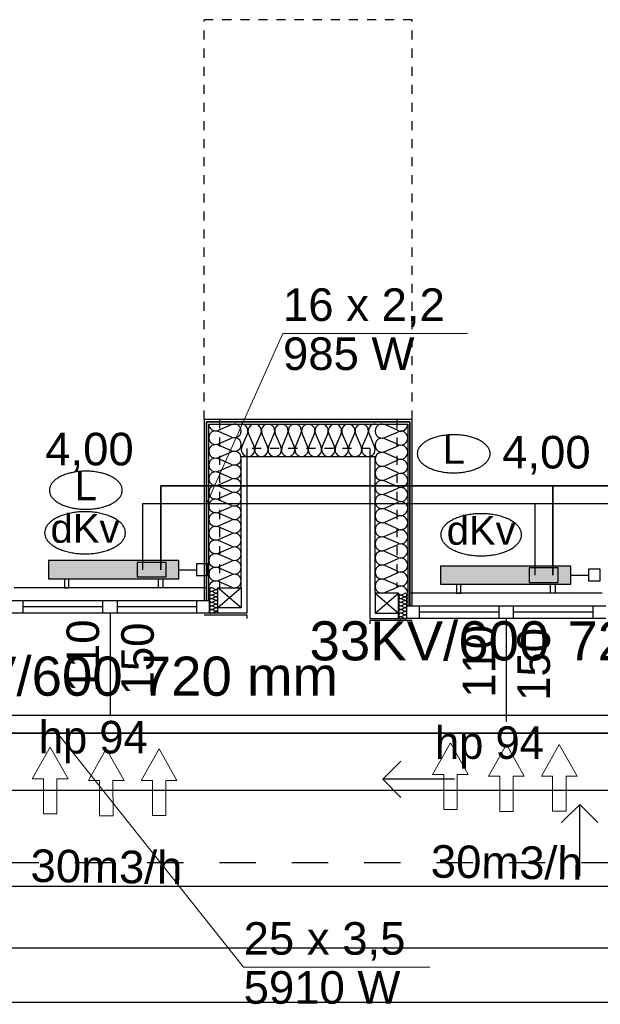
# Model space of a CAD drawing. Header units: millimetres. Extents: x 45180 to 119519, y 31297 to 302414.
# Tile 72 of 97: x 73015 to 76225, y 240488 to 245930. Entities that reach past the tile are written whole.
import ezdxf
from ezdxf.lldxf.tags import DXFTag

# ---------------------------------------------------------------- set-up
doc = ezdxf.new("R2010")
doc.units = ezdxf.units.MM
doc.header["$MEASUREMENT"] = 0
doc.linetypes.add('Hidden Line', pattern=[100, 50, -50])
doc.linetypes.add('Przerywana', pattern=[400, 200, -200])
doc.layers.get('0').update_dxf_attribs({"color": 252})
for name, color, linetype in [('#opisy', 7, 'Continuous'), ('#podkład', 252, 'Continuous'), ('IS_Armatura_podłączeniowa_grz._dolnozas.', 7, 'SOLID'), ('IS_Armatura_Therm', 7, 'SOLID'), ('IS_Grafika', 7, 'SOLID'), ('IS_Grzejniki_Plan_rzut', 7, 'SOLID'), ('IS_Opisy_działek_Therm', 7, 'SOLID'), ('IS_Text_Armatury_Therm', 7, 'Continuous'), ('IS_Text_Odbiornikow_Therm', 7, 'Continuous')]:
    doc.layers.add(name, color=color, linetype=linetype)
doc.layers.add('IS_Powrót', color=5, linetype='DASHDOT', lineweight=35)
doc.layers.add('IS_Zasilanie', color=1, linetype='SOLID', lineweight=30)
doc.styles.add('ARIAL', font='arial.ttf', dxfattribs={"width": 0.75})
doc.styles.add('GENERATED_STYLE_5', font='txt')
doc.styles.get("Standard").update_dxf_attribs({"font": 'arial.ttf', "bigfont": 'BIGFONT.SHX'})
tags = doc.linetypes.add('DASHDOT', pattern=[20, 10, -5, 0, -5]).pattern_tags.tags
tags[10:11] = [DXFTag(74, 4), DXFTag(75, 0), DXFTag(340, '0'), DXFTag(46, 0.0), DXFTag(50, 0.0), DXFTag(44, 0.0), DXFTag(45, 0.0)]
tags[8:9] = [DXFTag(74, 4), DXFTag(75, 0), DXFTag(340, '0'), DXFTag(46, 0.0), DXFTag(50, 0.0), DXFTag(44, 0.0), DXFTag(45, 0.0)]
tags[6:7] = [DXFTag(74, 4), DXFTag(75, 0), DXFTag(340, '0'), DXFTag(46, 0.0), DXFTag(50, 0.0), DXFTag(44, 0.0), DXFTag(45, 0.0)]
tags[4:5] = [DXFTag(74, 4), DXFTag(75, 0), DXFTag(340, '0'), DXFTag(46, 0.0), DXFTag(50, 0.0), DXFTag(44, 0.0), DXFTag(45, 0.0)]
tags = doc.linetypes.add('SOLID', pattern=[10, 10, 0]).pattern_tags.tags
tags[6:7] = [DXFTag(74, 4), DXFTag(75, 0), DXFTag(340, '0'), DXFTag(46, 0.0), DXFTag(50, 0.0), DXFTag(44, 0.0), DXFTag(45, 0.0)]
tags[4:5] = [DXFTag(74, 4), DXFTag(75, 0), DXFTag(340, '0'), DXFTag(46, 0.0), DXFTag(50, 0.0), DXFTag(44, 0.0), DXFTag(45, 0.0)]

# ---------------------------------------------------------------- blocks, each defined once
blk = doc.blocks.new('E210168')
at = {"color": 7, "lineweight": 13}
for p, q in [((19.41, 19.75), (19.41, 13.6)), ((19.41, 19.75), (36.98, 9.88)), ((19.41, 0), (36.98, 9.88)), ((19.41, 6.15), (19.41, 0))]:
    blk.add_line(p, q, dxfattribs=at)
blk.add_lwpolyline([(19.41, 13.6), (0, 13.6), (0, 6.15), (19.41, 6.15)], dxfattribs=at)

msp = doc.modelspace()

# ---------------------------------------------------------------- hatches: boundary and pattern name
at = {"layer": 'IS_Grzejniki_Plan_rzut', "ltscale": 10}
for points in [[(73174.4, 242840), (73894.4, 242840), (73894.4, 242940), (73174.4, 242940)], [(75342, 242810), (76062, 242810), (76062, 242910), (75342, 242910)]]:
    msp.add_hatch(color=251, dxfattribs=at).paths.add_polyline_path(points)

# ---------------------------------------------------------------- linework, layer by layer
at = {"layer": '#podkład', "linetype": 'Hidden Line'}
for p, q in [((74035, 243720), (74035, 245930)), ((75185, 245930), (74035, 245930)), ((75185, 243720), (75185, 245930)), ((74120, 243720), (74120, 242790)), ((75100, 243720), (75100, 242790)), ((74950, 243560), (74270, 243560))]:
    msp.add_line(p, q, dxfattribs=at)
at = {"layer": '#podkład', "linetype": 'Continuous'}
for p, q in [((75185, 243720), (74035, 243720)), ((74035, 243720), (74035, 242720)), ((75172.5, 243707.5), (74047.5, 243707.5)), ((74047.5, 243707.5), (75172.5, 243707.5)), ((74047.5, 243707.5), (74047.5, 242720)), ((74047.5, 242720), (74047.5, 243707.5)), ((75172.5, 242690), (75172.5, 243707.5)), ((75172.5, 243707.5), (75172.5, 242690)), ((75185, 242690), (75185, 243720)), ((74060, 243695), (75160, 243695)), ((74060, 242720), (74060, 243695)), ((74113.6, 243660.5), (74186.4, 243691.8)), ((74186.4, 243622.8), (74113.6, 243654.1)), ((75106.4, 243659.3), (75033.6, 243691.7)), ((75033.6, 243620.4), (75106.4, 243652.8)), ((75160, 243695), (75160, 242690)), ((74113.6, 243585), (74186.4, 243616.4)), ((74243.1, 243568.6), (74273.9, 243641.4)), ((74280.1, 243641.4), (74310.9, 243568.6)), ((74317.1, 243568.6), (74347.9, 243641.4)), ((74354.1, 243641.4), (74384.9, 243568.6)), ((74391.1, 243568.6), (74421.9, 243641.4)), ((74428.1, 243641.4), (74458.9, 243568.6)), ((74465.1, 243568.6), (74495.9, 243641.4)), ((74502.1, 243641.4), (74532.9, 243568.6)), ((74539.1, 243568.6), (74569.9, 243641.4)), ((74576.1, 243641.4), (74606.9, 243568.6)), ((74613.1, 243568.6), (74643.9, 243641.4)), ((74650.1, 243641.4), (74680.9, 243568.6)), ((74687.1, 243568.6), (74717.9, 243641.4)), ((74724.1, 243641.4), (74754.9, 243568.6)), ((74761.1, 243568.6), (74791.9, 243641.4)), ((74798.1, 243641.4), (74828.9, 243568.6)), ((74835.1, 243568.6), (74865.9, 243641.4)), ((74872.1, 243641.4), (74902.9, 243568.6)), ((74909.1, 243568.6), (74939.9, 243641.4)), ((74946.1, 243641.4), (74976.9, 243568.6)), ((75106.4, 243581.4), (75033.6, 243613.8)), ((74186.4, 243547.3), (74113.6, 243578.7)), ((74270, 243560), (74270, 242650)), ((74950, 243560), (74950, 242620)), ((75033.6, 243542.4), (75106.4, 243574.9)), ((74113.6, 243509.6), (74186.4, 243541)), ((74186.4, 243471.9), (74113.6, 243503.3)), ((74240, 242790), (74240, 243515)), ((74240, 243515), (74980, 243515)), ((74980, 242760), (74980, 243515)), ((75106.4, 243503.5), (75033.6, 243535.9)), ((75033.6, 243464.5), (75106.4, 243496.9)), ((74113.6, 243434.2), (74186.4, 243465.6)), ((75106.4, 243425.6), (75033.6, 243458)), ((74186.4, 243396.5), (74113.6, 243427.9)), ((74113.6, 243358.8), (74186.4, 243390.2)), ((75033.6, 243386.6), (75106.4, 243419)), ((75106.4, 243347.6), (75033.6, 243380.1)), ((74186.4, 243321.1), (74113.6, 243352.5)), ((75033.6, 243308.7), (75106.4, 243341.1)), ((74113.6, 243283.4), (74186.4, 243314.7)), ((74186.4, 243245.7), (74113.6, 243277)), ((75106.4, 243269.7), (75033.6, 243302.1)), ((74113.6, 243208), (74186.4, 243239.3)), ((75033.6, 243230.8), (75106.4, 243263.2)), ((75106.4, 243191.8), (75033.6, 243224.2)), ((74186.4, 243170.3), (74113.6, 243201.6)), ((74113.6, 243132.5), (74186.4, 243163.9)), ((75033.6, 243152.9), (75106.4, 243185.3)), ((74186.4, 243094.8), (74113.6, 243126.2)), ((75106.4, 243113.9), (75033.6, 243146.3)), ((75033.6, 243074.9), (75106.4, 243107.4)), ((74113.6, 243057.1), (74186.4, 243088.5)), ((75106.4, 243036), (75033.6, 243068.4)), ((74186.4, 243019.4), (74113.6, 243050.8)), ((74113.6, 242981.7), (74186.4, 243013.1)), ((75033.6, 242997), (75106.4, 243029.4)), ((74186.4, 242944), (74113.6, 242975.4)), ((75106.4, 242958.1), (75033.6, 242990.5)), ((75033.6, 242919.1), (75106.4, 242951.5)), ((74113.6, 242906.3), (74186.4, 242937.7)), ((74186.4, 242868.6), (74113.6, 242900)), ((75106.4, 242880.1), (75033.6, 242912.6)), ((74113.6, 242830.9), (74186.4, 242862.2)), ((75033.6, 242841.2), (75106.4, 242873.6)), ((74045, 242790), (72985, 242790)), ((74096.6, 242780.8), (74078.4, 242789.2)), ((74240, 242680), (74110, 242790)), ((74240, 242790), (74110, 242680)), ((74110, 242790), (74240, 242790)), ((74110, 242680), (74110, 242790)), ((74186.4, 242793.2), (74113.6, 242824.5)), ((74240, 242790), (74240, 242680)), ((75106.4, 242802.2), (75033.6, 242834.6)), ((75033.6, 242763.3), (75106.4, 242795.7)), ((74078.4, 242770.8), (74096.6, 242779.2)), ((74096.6, 242760.8), (74078.4, 242769.2)), ((74078.4, 242750.8), (74096.6, 242759.2)), ((74096.6, 242740.8), (74078.4, 242749.2)), ((74078.4, 242730.8), (74096.6, 242739.2)), ((74096.6, 242720.8), (74078.4, 242729.2)), ((74980, 242760), (74980, 242650)), ((75110, 242760), (74980, 242760)), ((74980, 242760), (75110, 242650)), ((74980, 242650), (75110, 242760)), ((75110, 242650), (75110, 242760)), ((75123.4, 242750.8), (75141.6, 242759.2)), ((75141.6, 242740.8), (75123.4, 242749.2)), ((75123.4, 242730.8), (75141.6, 242739.2)), ((75141.6, 242720.8), (75123.4, 242729.2)), ((76235, 242760), (75175, 242760)), ((72965, 242720), (74065, 242720)), ((73035, 242650), (73035, 242720)), ((73475, 242685), (73035, 242685)), ((73475, 242650), (73475, 242720)), ((73555, 242650), (73555, 242720)), ((73995, 242685), (73555, 242685)), ((73995, 242650), (73995, 242720)), ((74035, 242720), (74047.5, 242720)), ((74047.5, 242720), (74060, 242720)), ((74065, 242650), (74065, 242720)), ((74078.4, 242710.8), (74096.6, 242719.2)), ((74096.6, 242700.8), (74078.4, 242709.2)), ((74078.4, 242690.8), (74096.6, 242699.2)), ((74096.6, 242680.8), (74078.4, 242689.2)), ((74078.4, 242670.8), (74096.6, 242679.2)), ((74240, 242680), (74110, 242680)), ((74110, 242650), (74110, 242680)), ((75123.4, 242710.8), (75141.6, 242719.2)), ((75141.6, 242700.8), (75123.4, 242709.2)), ((75123.4, 242690.8), (75141.6, 242699.2)), ((75141.6, 242680.8), (75123.4, 242689.2)), ((75123.4, 242670.8), (75141.6, 242679.2)), ((75155, 242690), (76255, 242690)), ((75155, 242620), (75155, 242690)), ((75160, 242690), (75172.5, 242690)), ((75172.5, 242690), (75185, 242690)), ((75225, 242620), (75225, 242690)), ((75665, 242620), (75665, 242690)), ((75745, 242620), (75745, 242690)), ((76185, 242620), (76185, 242690)), ((74065, 242650), (72965, 242650)), ((73515, 242650), (73515, 242080)), ((74035, 242640), (74270, 242640)), ((74270, 242650), (74065, 242650)), ((74096.6, 242660.8), (74078.4, 242669.2)), ((74078.4, 242650.8), (74096.6, 242659.2)), ((74270, 242640), (74270, 242620)), ((74950, 242620), (75155, 242620)), ((74980, 242650), (75110, 242650)), ((75110, 242620), (75110, 242650)), ((75141.6, 242660.8), (75123.4, 242669.2)), ((75123.4, 242650.8), (75141.6, 242659.2)), ((75141.6, 242640.8), (75123.4, 242649.2)), ((75123.4, 242630.8), (75141.6, 242639.2)), ((75141.6, 242620.8), (75123.4, 242629.2)), ((76255, 242620), (75155, 242620)), ((75665, 242655), (75225, 242655)), ((75705, 242620), (75705, 242050)), ((76185, 242655), (75745, 242655)), ((74950, 242610), (74950, 242590)), ((75185, 242610), (74950, 242610)), ((75022.5, 241731.4), (75122.5, 241831.4)), ((75418.2, 241731.4), (75022.5, 241731.4)), ((75022.5, 241731.4), (75122.5, 241631.4)), ((79050, 241670), (71210, 241670)), ((76110.9, 241592.3), (76010.9, 241492.3)), ((76110.9, 241196.5), (76110.9, 241592.3)), ((76110.9, 241592.3), (76210.9, 241492.3)), ((71210, 241140), (86890, 241140)), ((71210, 240800), (86890, 240800)), ((72110, 240500), (85990, 240500))]:
    msp.add_line(p, q, dxfattribs=at)
at = {"layer": '#podkład', "linetype": 'Przerywana'}
for p, q in [((86320, 241270), (71810, 241270)), ((71810, 240800), (86290, 240800))]:
    msp.add_line(p, q, dxfattribs=at)
at = {"layer": '#podkład', "linetype": 'Continuous'}
for centre, major_axis, ratio, start_param, end_param in [((74098.3, 243619.6), (-38.3, 0), 0.985013, 4.299595, 8.266774), ((74098.3, 243695), (-38.3, 0), 0.985013, 0, 1.983589), ((74201.7, 243657.3), (-38.3, 0), 0.985013, 1.158003, 5.125183), ((74240, 243656.7), (0, 38.3), 0.96651, 4.299596, 6.283185), ((74314, 243656.7), (0, 38.3), 0.96651, 4.299595, 8.266774), ((74388, 243656.7), (0, 38.3), 0.96651, 4.299595, 8.266774), ((74462, 243656.7), (0, 38.3), 0.96651, 4.299595, 8.266774), ((74536, 243656.7), (0, 38.3), 0.96651, 4.299595, 8.266774), ((74610, 243656.7), (0, 38.3), 0.96651, 4.299595, 8.266774), ((74684, 243656.7), (0, 38.3), 0.96651, 4.299595, 8.266774), ((74758, 243656.7), (0, 38.3), 0.96651, 4.299595, 8.266774), ((74832, 243656.7), (0, 38.3), 0.96651, 4.299595, 8.266774), ((74906, 243656.7), (0, 38.3), 0.96651, 4.299595, 8.266774), ((74980, 243656.7), (0, 38.3), 0.96651, 0, 1.983589), ((75018.3, 243656), (0, 39), 0.982641, 5.870392, 9.837571), ((75121.7, 243695), (0, 39), 0.982641, 2.7288, 4.712389), ((75121.7, 243617.1), (0, 39), 0.982641, 2.7288, 6.695979), ((74201.7, 243581.9), (-38.3, 0), 0.985013, 1.158003, 5.125183), ((75018.3, 243578.1), (0, 39), 0.982641, 5.870392, 9.837571), ((74098.3, 243544.2), (-38.3, 0), 0.985013, 4.299595, 8.266774), ((74201.7, 243506.5), (-38.3, 0), 0.985013, 1.158003, 5.125183), ((74277, 243553.3), (0, 38.3), 0.96651, 1.158003, 5.125183), ((74351, 243553.3), (0, 38.3), 0.96651, 1.158003, 5.125183), ((74425, 243553.3), (0, 38.3), 0.96651, 1.158003, 5.125183), ((74499, 243553.3), (0, 38.3), 0.96651, 1.158003, 5.125183), ((74573, 243553.3), (0, 38.3), 0.96651, 1.158003, 5.125183), ((74647, 243553.3), (0, 38.3), 0.96651, 1.158003, 5.125183), ((74721, 243553.3), (0, 38.3), 0.96651, 1.158003, 5.125183), ((74795, 243553.3), (0, 38.3), 0.96651, 1.158003, 5.125183), ((74869, 243553.3), (0, 38.3), 0.96651, 1.158003, 5.125183), ((74943, 243553.3), (0, 38.3), 0.96651, 1.158003, 5.125183), ((75018.3, 243500.2), (0, 39), 0.982641, 5.870392, 9.837571), ((75121.7, 243539.2), (0, 39), 0.982641, 2.7288, 6.695979), ((74098.3, 243468.7), (-38.3, 0), 0.985013, 4.299595, 8.266774), ((75121.7, 243461.2), (0, 39), 0.982641, 2.7288, 6.695979), ((74098.3, 243393.3), (-38.3, 0), 0.985013, 4.299595, 8.266774), ((74201.7, 243431), (-38.3, 0), 0.985013, 1.158003, 5.125183), ((75018.3, 243422.3), (0, 39), 0.982641, 5.870392, 9.837571), ((74201.7, 243355.6), (-38.3, 0), 0.985013, 1.158003, 5.125183), ((75018.3, 243344.4), (0, 39), 0.982641, 5.870392, 9.837571), ((75121.7, 243383.3), (0, 39), 0.982641, 2.7288, 6.695979), ((74098.3, 243317.9), (-38.3, 0), 0.985013, 4.299595, 8.266774), ((75121.7, 243305.4), (0, 39), 0.982641, 2.7288, 6.695979), ((74098.3, 243242.5), (-38.3, 0), 0.985013, 4.299595, 8.266774), ((74201.7, 243280.2), (-38.3, 0), 0.985013, 1.158003, 5.125183), ((75018.3, 243266.5), (0, 39), 0.982641, 5.870392, 9.837571), ((74201.7, 243204.8), (-38.3, 0), 0.985013, 1.158003, 5.125183), ((75018.3, 243188.5), (0, 39), 0.982641, 5.870392, 9.837571), ((75121.7, 243227.5), (0, 39), 0.982641, 2.7288, 6.695979), ((74098.3, 243167.1), (-38.3, 0), 0.985013, 4.299595, 8.266774), ((74201.7, 243129.4), (-38.3, 0), 0.985013, 1.158003, 5.125183), ((75121.7, 243149.6), (0, 39), 0.982641, 2.7288, 6.695979), ((74098.3, 243091.7), (-38.3, 0), 0.985013, 4.299595, 8.266774), ((75018.3, 243110.6), (0, 39), 0.982641, 5.870392, 9.837571), ((75121.7, 243071.7), (0, 39), 0.982641, 2.7288, 6.695979), ((74098.3, 243016.2), (-38.3, 0), 0.985013, 4.299595, 8.266774), ((74201.7, 243054), (-38.3, 0), 0.985013, 1.158003, 5.125183), ((75018.3, 243032.7), (0, 39), 0.982641, 5.870392, 9.837571), ((74201.7, 242978.5), (-38.3, 0), 0.985013, 1.158003, 5.125183), ((75121.7, 242993.7), (0, 39), 0.982641, 2.7288, 6.695979), ((74098.3, 242940.8), (-38.3, 0), 0.985013, 4.299595, 8.266774), ((74201.7, 242903.1), (-38.3, 0), 0.985013, 1.158003, 5.125183), ((75018.3, 242954.8), (0, 39), 0.982641, 5.870392, 9.837571), ((75121.7, 242915.8), (0, 39), 0.982641, 2.7288, 6.695979), ((74098.3, 242865.4), (-38.3, 0), 0.985013, 4.299595, 8.266774), ((75018.3, 242876.9), (0, 39), 0.982641, 5.870392, 9.837571), ((74201.7, 242827.7), (-38.3, 0), 0.985013, 1.158003, 5.125183), ((75018.3, 242799), (0, 39), 0.982641, 5.870392, 9.837571), ((75121.7, 242837.9), (0, 39), 0.982641, 2.7288, 6.695979), ((74098.3, 242790), (-38.3, 0), 0.985013, 4.299596, 6.283185), ((74074.6, 242780), (0, 10), 0.957061, 5.870392, 9.837571), ((74100.4, 242790), (0, 10), 0.957061, 2.7288, 4.712389), ((74100.4, 242770), (0, 10), 0.957061, 2.7288, 6.695979), ((75121.7, 242760), (0, 39), 0.982641, 4.712389, 6.695979), ((74074.6, 242760), (0, 10), 0.957061, 5.870392, 9.837571), ((74074.6, 242740), (0, 10), 0.957061, 5.870392, 9.837571), ((74074.6, 242720), (0, 10), 0.957061, 5.870392, 9.837571), ((74100.4, 242750), (0, 10), 0.957061, 2.7288, 6.695979), ((74100.4, 242730), (0, 10), 0.957061, 2.7288, 6.695979), ((75119.6, 242740), (0, 10), 0.957061, 5.870392, 9.837571), ((75119.6, 242720), (0, 10), 0.957061, 5.870392, 9.837571), ((75119.6, 242760), (0, 10), 0.957061, 1.570796, 3.554385), ((75145.4, 242750), (0, 10), 0.957061, 2.728799, 6.695979), ((75145.4, 242730), (0, 10), 0.957061, 2.728799, 6.695979), ((74074.6, 242700), (0, 10), 0.957061, 5.870392, 9.837571), ((74074.6, 242680), (0, 10), 0.957061, 5.870392, 9.837571), ((74100.4, 242710), (0, 10), 0.957061, 2.7288, 6.695979), ((74100.4, 242690), (0, 10), 0.957061, 2.7288, 6.695979), ((74100.4, 242670), (0, 10), 0.957061, 2.7288, 6.695979), ((75119.6, 242700), (0, 10), 0.957061, 5.870392, 9.837571), ((75119.6, 242680), (0, 10), 0.957061, 5.870392, 9.837571), ((75145.4, 242710), (0, 10), 0.957061, 2.728799, 6.695979), ((75145.4, 242690), (0, 10), 0.957061, 2.728799, 6.695979), ((75145.4, 242670), (0, 10), 0.957061, 2.728799, 6.695979), ((74074.6, 242660), (0, 10), 0.957061, 5.870392, 9.837571), ((74100.4, 242650), (0, 10), 0.957061, 4.712389, 6.695979), ((75119.6, 242660), (0, 10), 0.957061, 5.870392, 9.837571), ((75119.6, 242640), (0, 10), 0.957061, 5.870392, 9.837571), ((75119.6, 242620), (0, 10), 0.957061, 5.870392, 7.853982), ((75145.4, 242650), (0, 10), 0.957061, 2.728799, 6.695979), ((75145.4, 242630), (0, 10), 0.957061, 2.728799, 6.695979)]:
    msp.add_ellipse(centre, major_axis=major_axis, ratio=ratio, start_param=start_param, end_param=end_param, dxfattribs=at)
at = {"layer": 'IS_Armatura_podłączeniowa_grz._dolnozas.', "ltscale": 10}
for p, q in [((73824.4, 242930), (73664.4, 242930)), ((73664.4, 242930), (73664.4, 242850)), ((73824.4, 242850), (73824.4, 242930)), ((75992, 242900), (75832, 242900)), ((75832, 242900), (75832, 242820)), ((75992, 242820), (75992, 242900)), ((73664.4, 242850), (73824.4, 242850)), ((73664.4, 242850), (73664.4, 242850)), ((75832, 242820), (75992, 242820)), ((75832, 242820), (75832, 242820))]:
    msp.add_line(p, q, dxfattribs=at)
at = {"layer": 'IS_Armatura_Therm', "ltscale": 10}
for p, q in [((73894.4, 242890), (73991.9, 242890)), ((74056.9, 242922.5), (73991.9, 242922.5)), ((73991.9, 242922.5), (73991.9, 242857.5)), ((74056.9, 242857.5), (74056.9, 242922.5)), ((76224.5, 242892.5), (76159.5, 242892.5)), ((76159.5, 242892.5), (76159.5, 242827.5)), ((76224.5, 242827.5), (76224.5, 242892.5)), ((73991.9, 242857.5), (74056.9, 242857.5)), ((76062, 242860), (76159.5, 242860)), ((76159.5, 242827.5), (76224.5, 242827.5))]:
    msp.add_line(p, q, dxfattribs=at)
at = {"layer": 'IS_Grafika', "ltscale": 10}
for points, knots in [([(75414.3, 243635.8), (75404.4, 243635.8), (75384.9, 243635.1), (75356.5, 243631.8), (75329.7, 243626.5), (75304.9, 243619.4), (75282.4, 243610.7), (75262.4, 243600.4), (75245.3, 243588.7), (75231.4, 243575.8), (75220.9, 243561.7), (75214.2, 243546.6), (75212.7, 243535.9), (75212.7, 243530.7)], [0, 0, 0, 0, 29.81303, 58.439291, 85.728194, 111.528232, 135.699277, 158.129661, 178.761629, 197.63058, 214.924287, 231.061128, 246.757311, 246.757311, 246.757311, 246.757311]), ([(75615.9, 243530.7), (75615.9, 243535.9), (75614.4, 243546.6), (75607.7, 243561.7), (75597.2, 243575.8), (75583.3, 243588.7), (75566.2, 243600.4), (75546.2, 243610.7), (75523.7, 243619.4), (75498.9, 243626.5), (75472.1, 243631.8), (75443.7, 243635.1), (75424.2, 243635.8), (75414.3, 243635.8)], [0, 0, 0, 0, 15.696184, 31.833024, 49.126731, 67.995682, 88.62765, 111.058035, 135.229079, 161.029117, 188.31802, 216.944282, 246.757311, 246.757311, 246.757311, 246.757311]), ([(75212.7, 243530.7), (75212.7, 243525.4), (75214.2, 243514.8), (75220.9, 243499.6), (75231.4, 243485.5), (75245.3, 243472.6), (75262.4, 243461), (75282.4, 243450.7), (75304.9, 243441.9), (75329.7, 243434.8), (75356.5, 243429.5), (75384.9, 243426.2), (75404.4, 243425.5), (75414.3, 243425.5)], [0, 0, 0, 0, 15.696184, 31.833024, 49.126731, 67.995682, 88.62765, 111.058035, 135.229079, 161.029117, 188.31802, 216.944282, 246.757311, 246.757311, 246.757311, 246.757311]), ([(75414.3, 243425.5), (75424.2, 243425.5), (75443.7, 243426.2), (75472.1, 243429.5), (75498.9, 243434.8), (75523.7, 243441.9), (75546.2, 243450.7), (75566.2, 243461), (75583.3, 243472.6), (75597.2, 243485.5), (75607.7, 243499.6), (75614.4, 243514.8), (75615.9, 243525.4), (75615.9, 243530.7)], [0, 0, 0, 0, 29.81303, 58.439291, 85.728194, 111.528232, 135.699277, 158.129661, 178.761629, 197.63058, 214.924287, 231.061128, 246.757311, 246.757311, 246.757311, 246.757311]), ([(73380.8, 243434.3), (73370.8, 243434.3), (73351.3, 243433.6), (73322.9, 243430.3), (73296.2, 243425), (73271.4, 243417.9), (73248.9, 243409.1), (73228.9, 243398.8), (73211.8, 243387.1), (73197.8, 243374.2), (73187.3, 243360.2), (73180.7, 243345), (73179.2, 243334.3), (73179.2, 243329.1)], [0, 0, 0, 0, 29.81303, 58.439291, 85.728194, 111.528232, 135.699277, 158.129661, 178.761629, 197.63058, 214.924287, 231.061128, 246.757311, 246.757311, 246.757311, 246.757311]), ([(73582.4, 243329.1), (73582.4, 243334.3), (73580.8, 243345), (73574.2, 243360.2), (73563.7, 243374.2), (73549.7, 243387.1), (73532.6, 243398.8), (73512.7, 243409.1), (73490.1, 243417.9), (73465.3, 243425), (73438.6, 243430.3), (73410.2, 243433.6), (73390.7, 243434.3), (73380.8, 243434.3)], [0, 0, 0, 0, 15.696184, 31.833024, 49.126731, 67.995682, 88.62765, 111.058035, 135.229079, 161.029117, 188.31802, 216.944282, 246.757311, 246.757311, 246.757311, 246.757311]), ([(73179.2, 243329.1), (73179.2, 243323.9), (73180.7, 243313.2), (73187.3, 243298.1), (73197.8, 243284), (73211.8, 243271.1), (73228.9, 243259.4), (73248.9, 243249.1), (73271.4, 243240.3), (73296.2, 243233.2), (73322.9, 243227.9), (73351.3, 243224.7), (73370.8, 243223.9), (73380.8, 243223.9)], [0, 0, 0, 0, 15.696184, 31.833024, 49.126731, 67.995682, 88.62765, 111.058035, 135.229079, 161.029117, 188.31802, 216.944282, 246.757311, 246.757311, 246.757311, 246.757311]), ([(73380.8, 243223.9), (73390.7, 243223.9), (73410.2, 243224.7), (73438.6, 243227.9), (73465.3, 243233.2), (73490.1, 243240.3), (73512.7, 243249.1), (73532.6, 243259.4), (73549.7, 243271.1), (73563.7, 243284), (73574.2, 243298.1), (73580.8, 243313.2), (73582.4, 243323.9), (73582.4, 243329.1)], [0, 0, 0, 0, 29.81303, 58.439291, 85.728194, 111.528232, 135.699277, 158.129661, 178.761629, 197.63058, 214.924287, 231.061128, 246.757311, 246.757311, 246.757311, 246.757311]), ([(73376.3, 243210.3), (73365.3, 243210.3), (73343.7, 243209.5), (73312.2, 243205.9), (73282.6, 243200), (73255.1, 243192.2), (73230.2, 243182.4), (73208.1, 243171), (73189.1, 243158.1), (73173.7, 243143.8), (73162, 243128.2), (73154.7, 243111.4), (73153, 243099.6), (73153, 243093.8)], [0, 0, 0, 0, 33.024043, 64.733497, 94.961552, 123.540383, 150.314771, 175.16102, 198.015155, 218.916387, 238.072713, 255.947572, 273.334314, 273.334314, 273.334314, 273.334314]), ([(73599.6, 243093.8), (73599.6, 243099.6), (73597.9, 243111.4), (73590.5, 243128.2), (73578.9, 243143.8), (73563.4, 243158.1), (73544.5, 243171), (73522.4, 243182.4), (73497.4, 243192.2), (73470, 243200), (73440.3, 243205.9), (73408.9, 243209.5), (73387.3, 243210.3), (73376.3, 243210.3)], [0, 0, 0, 0, 17.386742, 35.2616, 54.417927, 75.319159, 98.173293, 123.019543, 149.793931, 178.372762, 208.600817, 240.310271, 273.334314, 273.334314, 273.334314, 273.334314]), ([(75566.2, 243199.6), (75555.2, 243199.6), (75533.6, 243198.8), (75502.2, 243195.2), (75472.5, 243189.3), (75445.1, 243181.5), (75420.1, 243171.7), (75398, 243160.3), (75379.1, 243147.4), (75363.6, 243133.1), (75352, 243117.5), (75344.6, 243100.7), (75342.9, 243088.9), (75342.9, 243083.1)], [0, 0, 0, 0, 33.024043, 64.733497, 94.961552, 123.540383, 150.314771, 175.16102, 198.015155, 218.916387, 238.072713, 255.947572, 273.334314, 273.334314, 273.334314, 273.334314]), ([(75789.5, 243083.1), (75789.5, 243088.9), (75787.8, 243100.7), (75780.5, 243117.5), (75768.8, 243133.1), (75753.4, 243147.4), (75734.4, 243160.3), (75712.3, 243171.7), (75687.4, 243181.5), (75659.9, 243189.3), (75630.3, 243195.2), (75598.8, 243198.8), (75577.2, 243199.6), (75566.2, 243199.6)], [0, 0, 0, 0, 17.386742, 35.2616, 54.417927, 75.319159, 98.173293, 123.019543, 149.793931, 178.372762, 208.600817, 240.310271, 273.334314, 273.334314, 273.334314, 273.334314]), ([(73153, 243093.8), (73153, 243088), (73154.7, 243076.2), (73162, 243059.4), (73173.7, 243043.8), (73189.1, 243029.5), (73208.1, 243016.6), (73230.2, 243005.2), (73255.1, 242995.5), (73282.6, 242987.6), (73312.2, 242981.8), (73343.7, 242978.1), (73365.3, 242977.3), (73376.3, 242977.3)], [0, 0, 0, 0, 17.386742, 35.2616, 54.417927, 75.319159, 98.173293, 123.019543, 149.793931, 178.372762, 208.600817, 240.310271, 273.334314, 273.334314, 273.334314, 273.334314]), ([(73376.3, 242977.3), (73387.3, 242977.3), (73408.9, 242978.1), (73440.3, 242981.8), (73470, 242987.6), (73497.4, 242995.5), (73522.4, 243005.2), (73544.5, 243016.6), (73563.4, 243029.5), (73578.9, 243043.8), (73590.5, 243059.4), (73597.9, 243076.2), (73599.6, 243088), (73599.6, 243093.8)], [0, 0, 0, 0, 33.024043, 64.733497, 94.961552, 123.540383, 150.314771, 175.16102, 198.015155, 218.916387, 238.072713, 255.947572, 273.334314, 273.334314, 273.334314, 273.334314]), ([(75342.9, 243083.1), (75342.9, 243077.3), (75344.6, 243065.5), (75352, 243048.7), (75363.6, 243033.2), (75379.1, 243018.9), (75398, 243005.9), (75420.1, 242994.5), (75445.1, 242984.8), (75472.5, 242976.9), (75502.2, 242971.1), (75533.6, 242967.4), (75555.2, 242966.6), (75566.2, 242966.6)], [0, 0, 0, 0, 17.386742, 35.2616, 54.417927, 75.319159, 98.173293, 123.019543, 149.793931, 178.372762, 208.600817, 240.310271, 273.334314, 273.334314, 273.334314, 273.334314]), ([(75566.2, 242966.6), (75577.2, 242966.6), (75598.8, 242967.4), (75630.3, 242971.1), (75659.9, 242976.9), (75687.4, 242984.8), (75712.3, 242994.5), (75734.4, 243005.9), (75753.4, 243018.9), (75768.8, 243033.2), (75780.5, 243048.7), (75787.8, 243065.5), (75789.5, 243077.3), (75789.5, 243083.1)], [0, 0, 0, 0, 33.024043, 64.733497, 94.961552, 123.540383, 150.314771, 175.16102, 198.015155, 218.916387, 238.072713, 255.947572, 273.334314, 273.334314, 273.334314, 273.334314])]:
    msp.add_open_spline(points, degree=3, knots=knots, dxfattribs=at)
at = {"layer": 'IS_Grzejniki_Plan_rzut', "ltscale": 10}
for p, q in [((73894.4, 242940), (73174.4, 242940)), ((73174.4, 242940), (73174.4, 242840)), ((73894.4, 242840), (73894.4, 242940)), ((76062, 242910), (75342, 242910)), ((75342, 242910), (75342, 242810)), ((76062, 242810), (76062, 242910)), ((73174.4, 242840), (73894.4, 242840)), ((73174.4, 242840), (73174.4, 242840)), ((73261.9, 242840), (73261.9, 242790)), ((73286.9, 242790), (73286.9, 242840)), ((73781.9, 242790), (73781.9, 242840)), ((73806.9, 242840), (73806.9, 242790)), ((73261.9, 242790), (73286.9, 242790)), ((73806.9, 242790), (73781.9, 242790)), ((75342, 242810), (76062, 242810)), ((75342, 242810), (75342, 242810)), ((75429.5, 242810), (75429.5, 242760)), ((75454.5, 242760), (75454.5, 242810)), ((75949.5, 242760), (75949.5, 242810)), ((75974.5, 242810), (75974.5, 242760)), ((75429.5, 242760), (75454.5, 242760)), ((75974.5, 242760), (75949.5, 242760))]:
    msp.add_line(p, q, dxfattribs=at)
at = {"layer": 'IS_Opisy_działek_Therm', "lineweight": 5, "ltscale": 10}
for p, q in [((74048.5, 243253.6), (74470.6, 244195.4)), ((74470.6, 244195.4), (75490.6, 244195.4)), ((73224, 241985.5), (74253, 240692.5)), ((74253, 240692.5), (75283, 240692.5))]:
    msp.add_line(p, q, dxfattribs=at)
at = {"layer": 'IS_Powrót', "ltscale": 10}
for p, q in [((75962, 243353.6), (73794.4, 243353.6)), ((73794.4, 243353.6), (73794.4, 242890)), ((76742.4, 243353.6), (75962, 243353.6)), ((75962, 243353.6), (75962, 242860)), ((72094.6, 241985.5), (76742.4, 241985.5))]:
    msp.add_line(p, q, dxfattribs=at)
at = {"layer": 'IS_Zasilanie', "ltscale": 10}
for p, q in [((75862, 243253.6), (73694.4, 243253.6)), ((73694.4, 243253.6), (73694.4, 242890)), ((76842.4, 243253.6), (75862, 243253.6)), ((75862, 243253.6), (75862, 242860)), ((72025.1, 242085.5), (76842.4, 242085.5))]:
    msp.add_line(p, q, dxfattribs=at)

# ---------------------------------------------------------------- block references
at = {"color": 7, "lineweight": 5, "xscale": 10, "yscale": 10, "zscale": 10, "rotation": 90.09664922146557}
for p in [(73282.7, 241540.2), (75495.2, 241564), (75804.9, 241554.2), (76097.3, 241554.7), (73592.5, 241530.4), (73884.8, 241530.9)]:
    msp.add_blockref('E210168', p, dxfattribs=at)

# ---------------------------------------------------------------- texts
at = {"layer": '#opisy', "color": 7, "lineweight": 0, "style": 'ARIAL'}
for p in [(75286.5, 241188.2, 139.7), (73074.1, 241164.5, 139.7)]:
    msp.add_text('30m3/h', height=180, rotation=359.2172, dxfattribs=at).set_placement(p)
at = {"layer": '#podkład', "linetype": 'Continuous', "style": 'GENERATED_STYLE_5'}
for s, p in [('110', (73453.8, 242212.9)), ('150', (73756.3, 242195.7)), ('110', (75643.8, 242182.9)), ('150', (75946.3, 242165.7))]:
    msp.add_text(s, height=180, rotation=90, dxfattribs=at).set_placement(p)
for p in [(73120.7, 241874.3), (75310.7, 241844.3)]:
    msp.add_text('hp 94', height=180, dxfattribs=at).set_placement(p)
at = {"layer": 'IS_Grafika', "ltscale": 10, "char_height": 158.4, "attachment_point": 2}
for s, insert in [('\\fArial|b0|i0;L', (75414.3, 243634.1)), ('\\fArial|b0|i0;L', (73380.8, 243432.5)), ('\\fArial|b0|i0;dKv', (73376.3, 243197.2)), ('\\fArial|b0|i0;dKv', (75566.2, 243186.5))]:
    msp.add_mtext(s, dxfattribs=dict(at, insert=insert))
at = {"layer": 'IS_Opisy_działek_Therm', "ltscale": 10, "char_height": 180}
for s, insert, attachment_point in [('\\fArial|b0|i0;16 x 2,2', (74470.6, 244231.4), 7), ('\\fArial|b0|i0;985 W', (74470.6, 244173.8), 1), ('\\fArial|b0|i0;25 x 3,5', (74253, 240728.5), 7), ('\\fArial|b0|i0;5910 W', (74253, 240670.9), 1)]:
    msp.add_mtext(s, dxfattribs=dict(at, insert=insert, attachment_point=attachment_point))
at = {"layer": 'IS_Text_Armatury_Therm', "linetype": 'SOLID', "ltscale": 10, "char_height": 180, "attachment_point": 7}
for insert in [(73155.9, 243433.3), (75682, 243416)]:
    msp.add_mtext('\\fArial|b0|i0;4,00  ', dxfattribs=dict(at, insert=insert))
at = {"layer": 'IS_Text_Odbiornikow_Therm', "linetype": 'SOLID', "ltscale": 10, "char_height": 216}
for s, insert, attachment_point in [('\\fArial|b0|i0;33KV/600', (75942.8, 242385.7), 9), ('\\fArial|b0|i0;720 mm', (76042.8, 242385.7), 7), ('\\fArial|b0|i0;33KV/600', (73584.4, 242190.4), 9), ('\\fArial|b0|i0;720 mm', (73684.4, 242190.4), 7)]:
    msp.add_mtext(s, dxfattribs=dict(at, insert=insert, attachment_point=attachment_point))

doc.saveas('drawing.dxf')
